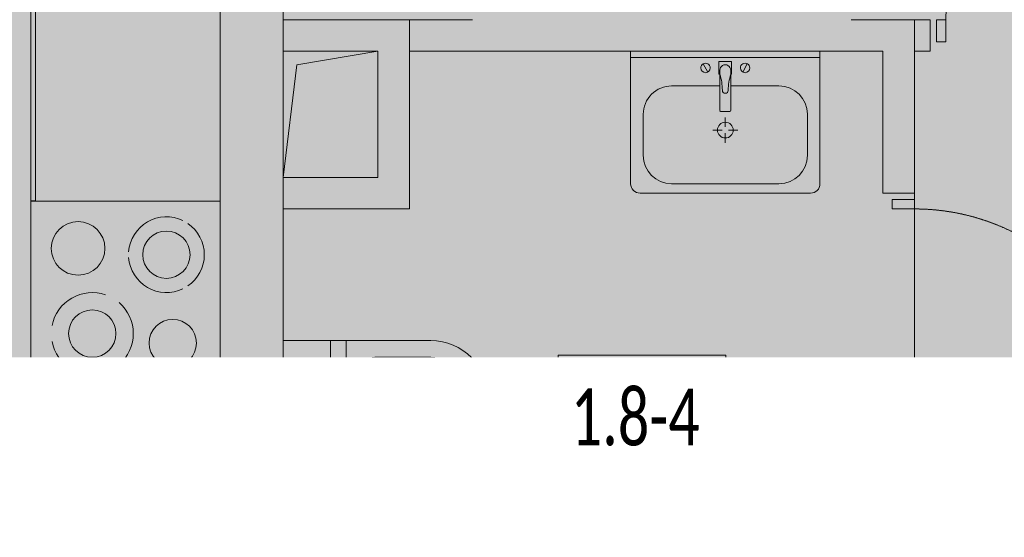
# Model space of a CAD drawing. Header units: millimetres. Extents: x -26897837 to 7466349, y -86687 to 22351.
# Tile 233 of 256: x 63243 to 66363, y -25495 to -23854. Entities that reach past the tile are written whole.
import ezdxf
from ezdxf import colors
from ezdxf.entities.mleader import LeaderData, LeaderLine
from ezdxf.math import Vec2, Vec3

# ---------------------------------------------------------------- set-up
doc = ezdxf.new("R2010")
doc.units = ezdxf.units.MM
doc.linetypes.add('-D1-02х01', pattern=[3, 2, -1])
doc.linetypes.add('-D1-03x03', pattern=[6, 3, -3])
for name, color, linetype, lineweight in [('_0', 7, 'Continuous', 13), ('A-000-MH_MASS', 7, '-D1-03x03', 5), ('A-010-A_ROOM', 7, 'Continuous', 18), ('A-200-M_WALL', 7, 'Continuous', 5), ('A-200-M_WALL_INT', 7, 'Continuous', 5), ('A-200-M_WALL_PAT', 7, 'Continuous', 5), ('A-230-M_FLOOR', 7, 'Continuous', 5), ('A-325-M_DOOR', 7, 'Continuous', 5), ('A-700-M_FFE', 7, 'Continuous', 5), ('E-610-M_EPS', 7, 'Continuous', 5), ('M-520-M_DRAINAGE_FW', 7, 'Continuous', 5), ('M-567-M_MECH_EQP', 7, 'Continuous', 5), ('Z-060-M_DETAIL', 7, 'Continuous', 5), ('Марки дверей', 7, 'Continuous', 9)]:
    doc.layers.add(name, color=color, linetype=linetype, lineweight=lineweight)
doc.styles.add('Calibri Light_2', font='Calibri light.ttf', dxfattribs={"width": 0.7, "height": 250})
doc.styles.add('fl_iso paper', font='isocpeur.ttf', dxfattribs={"width": 0.8, "oblique": 10})

# ---------------------------------------------------------------- blocks, each defined once
blk = doc.blocks.new('_DOT')
at = {"color": 0, "linetype": 'ByBlock'}
blk.add_line((-0.5, 0), (-1, 0), dxfattribs=at)
at = {"color": 0, "linetype": 'ByBlock', "const_width": 0.5}
blk.add_lwpolyline([(-0.25, 0, 1), (0.25, 0, 1)], format="xyb", close=True, dxfattribs=at)
blk = doc.blocks.new('A_MEQ_OpeningShaft-Rectangular - ВК-6586858-50_AS_Plan_13')
at = {"layer": 'Z-060-M_DETAIL', "linetype": '-D1-03x03'}
blk.add_hatch(color=256, dxfattribs=at).paths.add_polyline_path([(0, -400), (42.9, -42.9), (300, 0), (0, 0)])
at = {"layer": 'A-000-MH_MASS'}
for p, q in [((300, 0), (0, 0)), ((0, 0), (0, -400)), ((300, -400), (300, 0)), ((0, -400), (300, -400))]:
    blk.add_line(p, q, dxfattribs=at)
at = {"layer": 'Z-060-M_DETAIL'}
for p, q in [((300, 0), (0, 0)), ((0, 0), (0, -400)), ((42.9, -42.9), (300, 0)), ((300, 0), (300, -400)), ((0, -400), (42.9, -42.9)), ((0, -400), (300, -400))]:
    blk.add_line(p, q, dxfattribs=at)
blk = doc.blocks.new('A_DOR_Door - INT_3_Single_800Wx2100H-7222779-50_AS_Plan_13')
at = {"layer": 'A-325-M_DOOR'}
for p, q in [((-380, 20), (-350, 20)), ((-380, -50), (-380, 20)), ((-350, 20), (-350, -50)), ((350, -50), (350, 20)), ((350, 20), (380, 20)), ((380, 20), (380, -50)), ((-350, -50), (-380, -50)), ((-350, -50), (-350, -750)), ((-310, -50), (-350, -50)), ((-350, -50), (-350, -750)), ((-310, -750), (-310, -50)), ((380, -50), (350, -50)), ((-350, -750), (-310, -750))]:
    blk.add_line(p, q, dxfattribs=at)
at = {"layer": 'A-325-M_DOOR', "linetype": '-D1-02х01'}
blk.add_arc((-350, -50), 700, 270, 0, dxfattribs=at)
blk = doc.blocks.new('A_DOR_Door - INT_3_Single_900Wx2100H-7216580-50_AS_Plan_13')
at = {"layer": 'A-325-M_DOOR'}
for p, q in [((-430, 20), (-400, 20)), ((-430, -50), (-430, 20)), ((-400, 20), (-400, -50)), ((400, -50), (400, 20)), ((400, 20), (430, 20)), ((430, 20), (430, -50)), ((-400, -50), (-430, -50)), ((-400, -50), (-400, -850)), ((-360, -50), (-400, -50)), ((-400, -50), (-400, -850)), ((-360, -850), (-360, -50)), ((430, -50), (400, -50)), ((-400, -850), (-360, -850))]:
    blk.add_line(p, q, dxfattribs=at)
at = {"layer": 'A-325-M_DOOR', "linetype": '-D1-02х01'}
blk.add_arc((-400, -50), 800, 270, 0, dxfattribs=at)
blk = doc.blocks.new('MR_Варочная поверхность - Варочная поверхность-V59-50_AS_Plan_13')
at = {"layer": 'E-610-M_EPS'}
for p, q in [((-300, 600), (300, 600)), ((300, 600), (300, 0)), ((300, 0), (-300, 0))]:
    blk.add_line(p, q, dxfattribs=at)
for centre, radius, start, end in [((-120, 405), 130, 101.0875, 198.9125), ((-120, 405), 130, 341.0875, 78.9125), ((150, 450), 85, 0, 180), ((-120, 405), 75, 360, 180), ((150, 450), 85, 180, 0), ((-120, 405), 75, 180, 360), ((-120, 405), 130, 221.0875, 318.9125), ((130, 170.1), 120, 94.4109, 205.5919), ((130, 170.1), 120, 334.3847, 85.5833), ((-150, 150), 75, 0, 180), ((130, 170.1), 75, 360, 180), ((130, 170.1), 75, 180, 360), ((-150, 150), 75, 180, 0), ((130, 169.9), 119.9, 214.3975, 325.4823)]:
    blk.add_arc(centre, radius, start, end, dxfattribs=at)
blk = doc.blocks.new('MR_Тумба-Умывальник с зеркалом - Тумба-умывальник_600-2492841-50_AS_Plan_13')
at = {"layer": 'M-520-M_DRAINAGE_FW'}
for p, q in [((-270, 450), (270, 450)), ((-300, 0), (-300, 420)), ((-170, 420), (170, 420)), ((300, 420), (300, 0)), ((-260, 200), (-260, 330)), ((260, 330), (260, 200)), ((0, 290), (0, 260)), ((-10, 250), (-40, 250)), ((40, 250), (10, 250)), ((0, 210), (0, 240)), ((-17, 73.1), (-17, 187.9)), ((-14, 190.9), (14, 190.9)), ((17, 187.9), (17, 73.1)), ((-17, 110), (-170, 110)), ((170, 110), (17, 110)), ((-69.7, 39.8), (-55.6, 66.3)), ((-20, 73.1), (-17, 73.1)), ((-20, 33.1), (-20, 73.1)), ((-17, 60), (-17, 73.1)), ((17, 73.1), (17, 60)), ((17, 73.1), (20, 73.1)), ((20, 73.1), (20, 33.1)), ((69.7, 39.8), (55.6, 66.3)), ((20, 33.1), (-20, 33.1)), ((-300, 20), (300, 20))]:
    blk.add_line(p, q, dxfattribs=at)
for centre, radius, start, end in [((-270, 420), 30, 90, 180), ((270, 420), 30, 0, 90), ((-170, 330), 90, 90, 180), ((170, 330), 90, 0, 90), ((0, 250), 25, 360, 180), ((0, 250), 25, 180, 360), ((-170, 200), 90, 180, 270), ((-14, 187.9), 3, 90, 180), ((-14, 187.9), 3, 105, 165), ((14, 187.9), 3, 0, 90), ((14, 187.9), 3, 15, 75), ((170, 200), 90, 270, 0), ((0, 124.1), 9.19, 0, 180), ((-217.6, 129.9), 208.5, 344.1823, 358.4054), ((217.6, 129.9), 208.5, 181.5946, 195.8177), ((-62.7, 53.1), 15, 0, 180), ((62.7, 53.1), 15, 0, 180), ((-62.7, 53.1), 15, 180, 0), ((0, 60), 17, 180, 0), ((62.7, 53.1), 15, 180, 0)]:
    blk.add_arc(centre, radius, start, end, dxfattribs=at)
blk = doc.blocks.new('MR_Унитаз напольный - Санузел с ванной-3100252-50_AS_Plan_13')
at = {"layer": 'M-520-M_DRAINAGE_FW'}
for p, q in [((-182.5, 0), (-182.5, 267.5)), ((-130, 267.5), (-130, 90)), ((130, 90), (130, 267.5)), ((182.5, 267.5), (182.5, 0)), ((-50, 150), (-50, 100)), ((-50, 135), (50, 135)), ((50, 100), (50, 150)), ((-90, 50), (90, 50)), ((182.5, 0), (-182.5, 0)), ((-182.5, -50), (-182.5, 0)), ((-182.5, 0), (182.5, 0)), ((182.5, 0), (182.5, -50)), ((-182.5, -50), (182.5, -50)), ((-182.5, -200), (-182.5, -50)), ((182.5, -50), (-182.5, -50)), ((182.5, -50), (182.5, -200)), ((182.5, -200), (-182.5, -200))]:
    blk.add_line(p, q, dxfattribs=at)
for centre, radius, start, end in [((0, 267.5), 182.5, 0, 180), ((0, 267.5), 130, 360, 180), ((0, 150), 50, 360, 180), ((-90, 90), 40, 180, 270), ((90, 90), 40, 270, 360), ((0, -125), 20, 360, 180), ((0, -125), 20, 180, 360)]:
    blk.add_arc(centre, radius, start, end, dxfattribs=at)
blk = doc.blocks.new('MR_Кухонный шкаф_Нижний - Кухня-2480154-50_AS_Plan_13')
at = {"layer": 'A-700-M_FFE'}
for p, q in [((0, 600), (600, 600)), ((0, 585), (0, 600)), ((600, 600), (600, 585)), ((600, 585), (0, 585)), ((0, 585), (600, 585)), ((600, 585), (600, 0)), ((600, 0), (0, 0))]:
    blk.add_line(p, q, dxfattribs=at)
blk = doc.blocks.new('MR_Доборный кухонный элемент - Доборный элемент-2465071-50_AS_Plan_13')
at = {"layer": 'A-700-M_FFE'}
for p, q in [((600, 0), (0, 0)), ((0, 0), (0, -585)), ((600, -585), (0, -585)), ((0, -585), (0, -600)), ((0, -585), (600, -585)), ((600, -600), (600, -585)), ((0, -600), (600, -600))]:
    blk.add_line(p, q, dxfattribs=at)

msp = doc.modelspace()

# ---------------------------------------------------------------- hatches: boundary and pattern name
at = {"layer": '_0', "transparency": 33554534}
h = msp.add_hatch(color=252, dxfattribs=at)
h.dxf.hatch_style = 1
h.paths.add_polyline_path([(17837.9, -49734.4), (25204.6, -19284.4), (73878, -19284.4), (73878, -49734.4)])
h.paths.add_polyline_path([(28728, -40979.4), (28728, -37429.4), (30528, -37429.4), (30528, -30029.4), (28477.6, -30029.4), (28478, -28029.4), (29978, -28029.4), (29978, -27479.4), (32178, -27479.4), (32178, -28029.4), (44478, -28029.4), (44478, -27979.4), (45303, -27979.4), (45303, -27379.4), (47528, -27379.4), (47528, -27979.4), (53578, -27979.4), (53578, -27379.4), (55478, -27379.4), (55478, -27979.4), (64478, -27979.4), (64478, -26229.4), (67788, -26229.4), (67788, -28219.4), (66578, -28219.4), (66578, -30029.4), (62978, -30029.4), (62078, -30029.4), (58628, -30029.4), (58628, -38979.4), (61728, -38979.4), (62978, -38979.4), (66878, -38979.4), (66878, -41429.4), (64488, -41429.4), (64488, -41029.4), (59923, -41029.4), (59923, -41629.4), (57898, -41629.4), (57898, -41029.4), (47038, -41029.4), (47038, -41629.4), (44138, -41629.4), (44138, -40979.4)], flags=16)
at = {"layer": 'A-200-M_WALL_PAT'}
h = msp.add_hatch(dxfattribs=at)
h.set_pattern_fill('FP_50', color=256, style=0, pattern_type=2)
h.set_pattern_definition([(45, (36177.98, -48979.44), (-75.43415, 75.43415), [106.68, -17.78, 3.556, -17.78]), (45, (36177.98, -48904.05), (-75.43415, 75.43415), []), (50, (36177.98, -48979.44), (127.52922, -11.15758), [13.335, -146.685]), (355, (36177.98, -48979.44), (-24.66966, 133.74002), [10.668, -117.348]), (100.451, (36188.6, -48980.37), (102.85973, 122.58178), [11.333, -124.663]), (46.184, (36177.98, -48943.88), (189.75516, -29.43036), [20.002, -220.027]), (96.636, (36193.79, -48946.33), (166.1822, 173.1996), [17, -186.995]), (351.184, (36177.98, -48943.88), (166.1839, 173.1976), [16.002, -176.022]), (21, (36195.76, -48952.77), (106.13027, -71.58603), [13.335, -146.685]), (326, (36195.76, -48952.77), (43.26188, 128.93175), [10.668, -117.348]), (71.451, (36204.6, -48958.73), (149.39198, 57.34505), [11.333, -124.663]), (37.5, (36177.975, -48979.436), (2.16223, 59.18836), [3.353, -112.573, 3.353, -115.773, -117.792]), (37.5, (36177.975, -48979.436), (2.16223, 59.18836), [-235.052, 3.353, -114.44]), (7.5, (36177.975, -48979.436), (46.77386, 70.12615), [3.353, -64.567, 3.353, -109.906, -44.894]), (7.5, (36177.975, -48979.436), (46.77386, 70.12615), [-181.178, 3.353, -41.542]), (327.5, (36138.326, -48979.436), (94.91367, -4.010093), [3.353, -41.097, 3.353, -135.331, -184.023]), (327.5, (36138.326, -48979.436), (94.91367, -4.010093), [-183.134, 3.353, -180.67]), (317.5, (36120.55, -48979.44), (103.69057, 17.79882), [3.353, -54.432, 3.353, -88.748, -130.683]), (317.5, (36120.55, -48979.44), (103.69057, 17.79882), [-149.885, 3.353, -127.33])])
h.paths.add_polyline_path([(64078, -27979.4), (64078, -19829.4), (63878, -19829.4), (63878, -27979.4)])

# ---------------------------------------------------------------- linework, layer by layer
at = {"layer": 'A-010-A_ROOM', "lineweight": 5, "flags": 128}
msp.add_lwpolyline([(64949.6, -24917.9), (65480.6, -24917.9), (65480.6, -25298.9), (64949.6, -25298.9)], close=True, dxfattribs=at)
at = {"layer": 'A-200-M_WALL', "lineweight": 9}
for p, q in [((64078, -23280.8), (64078, -23954.4)), ((64478, -23854.4), (64078, -23854.4)), ((64478, -24454.4), (64478, -23854.4)), ((64078, -24871.9), (64078, -24454.4)), ((64078, -24454.4), (64478, -24454.4)), ((64078, -25529.4), (64078, -25236.9))]:
    msp.add_line(p, q, dxfattribs=at)
at = {"layer": 'A-200-M_WALL'}
msp.add_line((64078, -24354.4), (64078, -24454.4), dxfattribs=at)
at = {"layer": 'A-200-M_WALL_INT'}
for p, q in [((64478, -23854.4), (64678, -23854.4)), ((65878, -23854.4), (66128, -23854.4)), ((66078, -23854.4), (66078, -24404.4)), ((66128, -23854.4), (66128, -23954.4)), ((65978, -23954.4), (64478, -23954.4)), ((65978, -24404.4), (65978, -23954.4)), ((66128, -23954.4), (66078, -23954.4)), ((66078, -24404.4), (65978, -24404.4)), ((65978, -26229.4), (65978, -25204.4)), ((65978, -25204.4), (66078, -25204.4)), ((66078, -25204.4), (66078, -26229.4))]:
    msp.add_line(p, q, dxfattribs=at)
at = {"layer": 'A-230-M_FLOOR'}
for p, q in [((66078, -24404.4), (66078, -24424.4)), ((66078, -24454.4), (66078, -25114.4)), ((66078, -25184.4), (66078, -25204.4))]:
    msp.add_line(p, q, dxfattribs=at)

# ---------------------------------------------------------------- block references
at = {"layer": 'A-325-M_DOOR', "color": 8, "true_color": 0x7f7f7f}
for name, p, rotation in [('A_DOR_Door - INT_3_Single_900Wx2100H-7216580-50_AS_Plan_13', (66578, -23904.4), 180), ('A_DOR_Door - INT_3_Single_800Wx2100H-7222779-50_AS_Plan_13', (66028, -24804.4), 90)]:
    msp.add_blockref(name, p, dxfattribs=dict(at, rotation=rotation))
at = {"layer": 'A-700-M_FFE'}
for name, p, rotation in [('MR_Доборный кухонный элемент - Доборный элемент-2465071-50_AS_Plan_13', (63878, -23828.6), 269.9999999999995), ('MR_Кухонный шкаф_Нижний - Кухня-2480154-50_AS_Plan_13', (63878, -25629.4), 90.00000000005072)]:
    msp.add_blockref(name, p, dxfattribs=dict(at, rotation=rotation))
at = {"layer": 'E-610-M_EPS', "rotation": 90.0000000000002}
msp.add_blockref('MR_Варочная поверхность - Варочная поверхность-V59-50_AS_Plan_13', (63878, -24729.4), dxfattribs=at)
at = {"layer": 'M-520-M_DRAINAGE_FW'}
for name, p, rotation in [('MR_Тумба-Умывальник с зеркалом - Тумба-умывальник_600-2492841-50_AS_Plan_13', (65478.9, -23954.4), 179.9995704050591), ('MR_Унитаз напольный - Санузел с ванной-3100252-50_AS_Plan_13', (64278, -25054.4), 270)]:
    msp.add_blockref(name, p, dxfattribs=dict(at, rotation=rotation))
at = {"layer": 'M-567-M_MECH_EQP'}
msp.add_blockref('A_MEQ_OpeningShaft-Rectangular - ВК-6586858-50_AS_Plan_13', (64078, -23954.4), dxfattribs=at)

# ---------------------------------------------------------------- texts
at = {"layer": 'A-010-A_ROOM', "lineweight": 5, "insert": (64989.4, -25024.1), "char_height": 180, "width": 577.215, "attachment_point": 1, "style": 'Calibri Light_2'}
msp.add_mtext('1.8-4 ', dxfattribs=at)

# ---------------------------------------------------------------- next in the draw order: leaders
at = {"layer": 'Марки дверей', "lineweight": -2, "transparency": 33554687}
ml = msp.add_multileader_mtext('Standard', dxfattribs=at)
ml.set_content('\\pxsm1,ql;ГКЛ обшивка толщиной 75 мм \\Pвысотой 2500 мм', color=256, style='fl_iso paper')
ml.set_leader_properties(lineweight=5)
ml.set_arrow_properties(name='DOT')
ml.build(insert=Vec2(0, 0))
ml.multileader.update_dxf_attribs({"has_dogleg": 0, "text_left_attachment_type": 6, "text_right_attachment_type": 6, "dogleg_length": 0.75, "arrow_head_size": 60, "scale": 40})
ctx = ml.context
ctx.base_point, ctx.scale, ctx.char_height, ctx.arrow_head_size, ctx.landing_gap_size, ctx.plane_origin = Vec3(42395.5, -25350), 40, 250, 60, 80, Vec3(44407.6, -18170.1)
ctx.left_attachment, ctx.right_attachment = 6, 6
notes = []
notes.append((ctx, [(0, (1, 1, 0), (46464.5, -25350), (-1, 0), 30, [(0, [(47193, -28229.4)], 0, [])])]))
ctx.mtext.insert, ctx.mtext.width, ctx.mtext.defined_height, ctx.mtext.line_spacing_factor, ctx.mtext.flow_direction = Vec3(42475.5, -25050), 4067.72, 979.1, 0.7, 5
ctx.mtext.has_bg_fill, ctx.mtext.bg_color, ctx.mtext.bg_scale_factor, ctx.mtext.bg_transparency, ctx.mtext.use_window_bg_color = 1, -1027028792, 1.5, 0, 1
for ctx, leaders in notes:
    for number, flags, end, landing, length, lines in leaders:
        leader = LeaderData()
        leader.index, (leader.has_last_leader_line, leader.has_dogleg_vector, leader.attachment_direction) = number, flags
        leader.last_leader_point, leader.dogleg_vector, leader.dogleg_length = Vec3(end), Vec3(landing), length
        for number, points, colour, breaks in lines:
            line = LeaderLine()
            line.index, line.vertices, line.color, line.breaks = number, Vec3.list(points), colors.encode_raw_color(colour), breaks
            leader.lines.append(line)
        ctx.leaders.append(leader)

# ---------------------------------------------------------------- next in the draw order: leaders
ml = msp.add_multileader_mtext('Standard', dxfattribs=at)
ml.set_content('\\pxsm1,ql;ГКЛ обшивка толщиной 75 мм \\Pвысотой 2500 мм', color=256, style='fl_iso paper')
ml.set_leader_properties(lineweight=5)
ml.set_arrow_properties(name='DOT')
ml.build(insert=Vec2(0, 0))
ml.multileader.update_dxf_attribs({"has_dogleg": 0, "text_left_attachment_type": 6, "text_right_attachment_type": 6, "dogleg_length": 0.75, "arrow_head_size": 60, "scale": 40})
ctx = ml.context
ctx.base_point, ctx.scale, ctx.char_height, ctx.arrow_head_size, ctx.landing_gap_size, ctx.plane_origin = Vec3(57861.3, -25350), 40, 250, 60, 80, Vec3(59873.4, -18170.1)
ctx.left_attachment, ctx.right_attachment = 6, 6
notes = []
notes.append((ctx, [(1, (1, 1, 0), (57831.3, -25350), (1, 0), 30, [(0, [(55180.2, -28229.4)], 0, [])])]))
ctx.mtext.insert, ctx.mtext.width, ctx.mtext.defined_height, ctx.mtext.line_spacing_factor, ctx.mtext.flow_direction = Vec3(57941.3, -25050), 4067.72, 979.1, 0.7, 5
ctx.mtext.has_bg_fill, ctx.mtext.bg_color, ctx.mtext.bg_scale_factor, ctx.mtext.bg_transparency, ctx.mtext.use_window_bg_color = 1, -1027028792, 1.5, 0, 1
for ctx, leaders in notes:
    for number, flags, end, landing, length, lines in leaders:
        leader = LeaderData()
        leader.index, (leader.has_last_leader_line, leader.has_dogleg_vector, leader.attachment_direction) = number, flags
        leader.last_leader_point, leader.dogleg_vector, leader.dogleg_length = Vec3(end), Vec3(landing), length
        for number, points, colour, breaks in lines:
            line = LeaderLine()
            line.index, line.vertices, line.color, line.breaks = number, Vec3.list(points), colors.encode_raw_color(colour), breaks
            leader.lines.append(line)
        ctx.leaders.append(leader)

# ---------------------------------------------------------------- next in the draw order: leaders
ml = msp.add_multileader_mtext('Standard', dxfattribs=at)
ml.set_content('\\pxsm1,ql;ГКЛ обшивка толщиной 75 мм \\Pвысотой до перекрытия', color=256, style='fl_iso paper')
ml.set_leader_properties(lineweight=5)
ml.set_arrow_properties(name='DOT')
ml.build(insert=Vec2(0, 0))
ml.multileader.update_dxf_attribs({"has_dogleg": 0, "text_left_attachment_type": 6, "text_right_attachment_type": 6, "dogleg_length": 0.75, "arrow_head_size": 60, "scale": 40})
ctx = ml.context
ctx.base_point, ctx.scale, ctx.char_height, ctx.arrow_head_size, ctx.landing_gap_size, ctx.plane_origin = Vec3(32707.6, -25559.2), 40, 250, 60, 80, Vec3(34719.7, -18379.3)
ctx.left_attachment, ctx.right_attachment = 6, 6
notes = []
notes.append((ctx, [(1, (1, 1, 0), (32677.6, -25559.2), (1, 0), 30, [(0, [(31788.2, -28154.4)], 0, [])])]))
ctx.mtext.insert, ctx.mtext.width, ctx.mtext.defined_height, ctx.mtext.line_spacing_factor, ctx.mtext.flow_direction = Vec3(32787.6, -25234.2), 4067.72, 979.1, 0.7, 5
ctx.mtext.has_bg_fill, ctx.mtext.bg_color, ctx.mtext.bg_scale_factor, ctx.mtext.bg_transparency, ctx.mtext.use_window_bg_color = 1, -1027028792, 1.5, 0, 1
for ctx, leaders in notes:
    for number, flags, end, landing, length, lines in leaders:
        leader = LeaderData()
        leader.index, (leader.has_last_leader_line, leader.has_dogleg_vector, leader.attachment_direction) = number, flags
        leader.last_leader_point, leader.dogleg_vector, leader.dogleg_length = Vec3(end), Vec3(landing), length
        for number, points, colour, breaks in lines:
            line = LeaderLine()
            line.index, line.vertices, line.color, line.breaks = number, Vec3.list(points), colors.encode_raw_color(colour), breaks
            leader.lines.append(line)
        ctx.leaders.append(leader)

doc.saveas('drawing.dxf')
